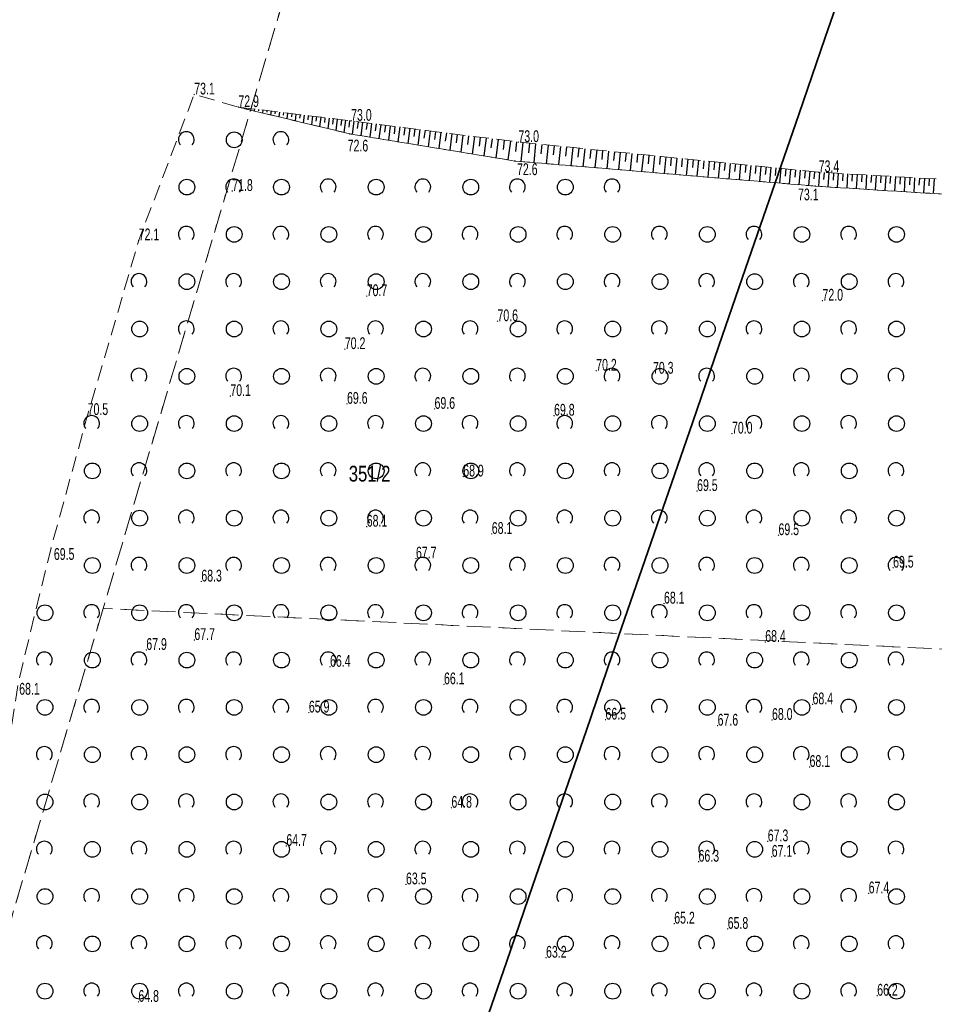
# Model space of a CAD drawing. Header units: metres. Extents: x 6524698 to 6533081, y 5883213 to 5896811.
# Tile 15 of 167: x 6528951 to 6529009, y 5886717 to 5886779. Entities that reach past the tile are written whole.
import ezdxf
from ezdxf.enums import TextEntityAlignment as Align

# ---------------------------------------------------------------- set-up
doc = ezdxf.new("R2010")
doc.units = ezdxf.units.M
doc.header["$MEASUREMENT"] = 0
for name, pattern in [('mapa zasadnicza$0$1.0_0.5', [1.5, 1, -0.5]), ('mapa zasadnicza$0$egkk-500', [2, 1.5, -0.5]), ('mapa zasadnicza$0$egug-500', [1, 0.5, -0.5])]:
    doc.linetypes.add(name, pattern=pattern)
doc.layers.get('0').update_dxf_attribs({"lineweight": 0})
for name, color, linetype in [('mapa zasadnicza$0$000 Inne (niezydentyfikowane)', 7, 'Continuous'), ('mapa zasadnicza$0$211-numer działki ewidencyjnej', 7, 'Continuous'), ('mapa zasadnicza$0$217-kontur klasyfikacyjny', 7, 'Continuous'), ('mapa zasadnicza$0$218-kontur użytku gruntowego', 7, 'Continuous'), ('mapa zasadnicza$0$pikieta naturalna', 7, 'Continuous'), ('mapa zasadnicza$0$pikieta naturalna-Atr2', 7, 'Continuous'), ('mapa zasadnicza$0$skarpa nieumocniona', 7, 'Continuous'), ('mapa zasadnicza$0$zadrzewienie  zakrzewienie', 7, 'Continuous')]:
    doc.layers.add(name, color=color, linetype=linetype)
doc.styles.add('mapa zasadnicza$0$STANDARD', font='Working1250', dxfattribs={"width": 0.75})

# ---------------------------------------------------------------- blocks, each defined once
blk = doc.blocks.new('mapa zasadnicza$0$PW01')
at = {"linetype": 'Continuous', "lineweight": 13}
h = blk.add_hatch(color=0, dxfattribs=at)
edge = h.paths.add_edge_path()
edge.add_arc((0, 0), 0.045, 0, 360)
blk = doc.blocks.new('mapa zasadnicza$0$OTZK1')
at = {"color": 0, "linetype": 'Continuous'}
blk.add_circle((0, 0), 0.5, dxfattribs=at)
blk = doc.blocks.new('mapa zasadnicza$0$OTZK2')
at = {"color": 0, "linetype": 'Continuous'}
blk.add_arc((0, 0), 0.5, 318.85, 221.162, dxfattribs=at)

msp = doc.modelspace()

# ---------------------------------------------------------------- linework, layer by layer
at = {"layer": 'mapa zasadnicza$0$000 Inne (niezydentyfikowane)', "color": 7, "linetype": 'Continuous', "lineweight": 35, "flags": 128}
msp.add_lwpolyline([(6528960.48, 5886655.526), (6528973.706, 5886694.67), (6528975.442, 5886699.704), (6528977.127, 5886704.592), (6528978.813, 5886709.48), (6528980.498, 5886714.368), (6528982.183, 5886719.255), (6528983.868, 5886724.143), (6528985.554, 5886729.031), (6528987.239, 5886733.918), (6528988.924, 5886738.806), (6528990.609, 5886743.694), (6528992.295, 5886748.581), (6528993.98, 5886753.469), (6528995.665, 5886758.357), (6528997.35, 5886763.245), (6528999.036, 5886768.132), (6529000.721, 5886773.02), (6529002.406, 5886777.908), (6529004.091, 5886782.795)], dxfattribs=at)
at = {"layer": 'mapa zasadnicza$0$000 Inne (niezydentyfikowane)', "color": 7, "linetype": 'Continuous', "lineweight": 25, "flags": 128}
for points in [[(6528965.69, 5886773.43), (6528965.68, 5886773.37)], [(6528965.95, 5886773.4), (6528965.94, 5886773.35)], [(6528966.21, 5886773.37), (6528966.2, 5886773.25)], [(6528966.47, 5886773.33), (6528966.46, 5886773.26)], [(6528966.74, 5886773.3), (6528966.71, 5886773.12)], [(6528967, 5886773.27), (6528966.99, 5886773.17)], [(6528967.26, 5886773.24), (6528967.23, 5886773)], [(6528967.52, 5886773.21), (6528967.51, 5886773.07)], [(6528967.79, 5886773.17), (6528967.75, 5886772.87)], [(6528968.05, 5886773.14), (6528968.03, 5886772.98)], [(6528968.31, 5886773.11), (6528968.27, 5886772.75)], [(6528968.57, 5886773.08), (6528968.55, 5886772.88)], [(6528968.84, 5886773.05), (6528968.79, 5886772.62)], [(6528969.1, 5886773.01), (6528969.07, 5886772.79)], [(6528969.36, 5886772.98), (6528969.3, 5886772.5)], [(6528969.62, 5886772.95), (6528969.59, 5886772.69)], [(6528969.89, 5886772.92), (6528969.82, 5886772.37)], [(6528970.15, 5886772.89), (6528970.11, 5886772.6)], [(6528970.41, 5886772.85), (6528970.34, 5886772.25)], [(6528970.67, 5886772.82), (6528970.64, 5886772.51)], [(6528970.94, 5886772.79), (6528970.86, 5886772.13)], [(6528971.2, 5886772.76), (6528971.16, 5886772.41)], [(6528971.46, 5886772.73), (6528971.37, 5886772)], [(6528971.72, 5886772.69), (6528971.68, 5886772.32)], [(6528971.98, 5886772.66), (6528971.88, 5886771.88)], [(6528972.24, 5886772.63), (6528972.19, 5886772.22)], [(6528972.51, 5886772.6), (6528972.4, 5886771.77)], [(6528972.78, 5886772.56), (6528972.73, 5886772.14)], [(6528973.06, 5886772.53), (6528972.95, 5886771.67)], [(6528973.35, 5886772.49), (6528973.29, 5886772.06)], [(6528973.63, 5886772.46), (6528973.52, 5886771.58)], [(6528973.92, 5886772.42), (6528973.87, 5886771.98)], [(6528974.22, 5886772.38), (6528974.1, 5886771.49)], [(6528974.52, 5886772.34), (6528974.46, 5886771.89)], [(6528974.82, 5886772.3), (6528974.7, 5886771.39)], [(6528975.12, 5886772.27), (6528975.06, 5886771.8)], [(6528975.43, 5886772.23), (6528975.31, 5886771.29)], [(6528975.74, 5886772.19), (6528975.68, 5886771.71)], [(6528976.06, 5886772.15), (6528975.93, 5886771.18)], [(6528976.38, 5886772.11), (6528976.31, 5886771.62)], [(6528976.7, 5886772.07), (6528976.57, 5886771.08)], [(6528977.03, 5886772.02), (6528976.96, 5886771.52)], [(6528977.36, 5886771.98), (6528977.23, 5886770.97)], [(6528977.69, 5886771.94), (6528977.63, 5886771.43)], [(6528978.03, 5886771.9), (6528977.9, 5886770.86)], [(6528978.38, 5886771.85), (6528978.31, 5886771.33)], [(6528978.72, 5886771.81), (6528978.59, 5886770.75)], [(6528979.07, 5886771.76), (6528979.01, 5886771.23)], [(6528979.43, 5886771.72), (6528979.29, 5886770.63)], [(6528979.79, 5886771.67), (6528979.72, 5886771.12)], [(6528980.16, 5886771.63), (6528980.01, 5886770.51)], [(6528980.52, 5886771.58), (6528980.45, 5886771.02)], [(6528980.9, 5886771.53), (6528980.75, 5886770.39)], [(6528981.28, 5886771.48), (6528981.2, 5886770.91)], [(6528981.66, 5886771.43), (6528981.51, 5886770.27)], [(6528982.04, 5886771.39), (6528981.97, 5886770.8)], [(6528982.44, 5886771.34), (6528982.28, 5886770.14)], [(6528982.83, 5886771.28), (6528982.76, 5886770.68)], [(6528983.23, 5886771.24), (6528983.11, 5886770.04)], [(6528983.64, 5886771.2), (6528983.58, 5886770.6)], [(6528984.04, 5886771.16), (6528983.92, 5886769.97)], [(6528984.43, 5886771.12), (6528984.37, 5886770.53)], [(6528984.83, 5886771.08), (6528984.71, 5886769.9)], [(6528985.22, 5886771.04), (6528985.16, 5886770.46)], [(6528985.61, 5886771), (6528985.5, 5886769.84)], [(6528986, 5886770.96), (6528985.94, 5886770.38)], [(6528986.39, 5886770.92), (6528986.27, 5886769.77)], [(6528986.77, 5886770.89), (6528986.72, 5886770.31)], [(6528987.16, 5886770.85), (6528987.04, 5886769.71)], [(6528987.54, 5886770.81), (6528987.48, 5886770.24)], [(6528987.91, 5886770.77), (6528987.8, 5886769.65)], [(6528988.29, 5886770.73), (6528988.23, 5886770.17)], [(6528988.66, 5886770.7), (6528988.55, 5886769.58)], [(6528989.04, 5886770.66), (6528988.98, 5886770.11)], [(6528989.41, 5886770.62), (6528989.3, 5886769.52)], [(6528989.77, 5886770.59), (6528989.72, 5886770.04)], [(6528990.14, 5886770.55), (6528990.03, 5886769.46)], [(6528990.5, 5886770.51), (6528990.45, 5886769.97)], [(6528990.87, 5886770.48), (6528990.76, 5886769.4)], [(6528991.22, 5886770.44), (6528991.17, 5886769.9)], [(6528991.58, 5886770.4), (6528991.48, 5886769.34)], [(6528991.94, 5886770.37), (6528991.89, 5886769.84)], [(6528992.29, 5886770.33), (6528992.19, 5886769.28)], [(6528992.64, 5886770.3), (6528992.59, 5886769.77)], [(6528992.99, 5886770.26), (6528992.89, 5886769.22)], [(6528993.34, 5886770.23), (6528993.29, 5886769.71)], [(6528993.69, 5886770.19), (6528993.58, 5886769.16)], [(6528994.03, 5886770.16), (6528993.98, 5886769.65)], [(6528994.37, 5886770.12), (6528994.27, 5886769.11)], [(6528994.71, 5886770.09), (6528994.66, 5886769.58)], [(6528995.05, 5886770.06), (6528994.95, 5886769.05)], [(6528995.39, 5886770.02), (6528995.34, 5886769.52)], [(6528995.72, 5886769.99), (6528995.62, 5886768.99)], [(6528996.05, 5886769.96), (6528996, 5886769.46)], [(6528996.38, 5886769.92), (6528996.29, 5886768.94)], [(6528996.71, 5886769.89), (6528996.66, 5886769.4)], [(6528997.04, 5886769.86), (6528996.94, 5886768.88)], [(6528997.37, 5886769.82), (6528997.32, 5886769.34)], [(6528997.69, 5886769.79), (6528997.59, 5886768.83)], [(6528998.01, 5886769.76), (6528997.96, 5886769.28)], [(6528998.33, 5886769.73), (6528998.23, 5886768.78)], [(6528998.65, 5886769.7), (6528998.6, 5886769.22)], [(6528998.96, 5886769.66), (6528998.87, 5886768.72)], [(6528999.28, 5886769.63), (6528999.23, 5886769.16)], [(6528999.59, 5886769.6), (6528999.5, 5886768.67)], [(6528999.9, 5886769.57), (6528999.86, 5886769.11)], [(6529000.21, 5886769.54), (6529000.12, 5886768.62)], [(6529000.52, 5886769.51), (6529000.47, 5886769.05)], [(6529000.82, 5886769.48), (6529000.73, 5886768.57)], [(6529001.13, 5886769.45), (6529001.08, 5886768.99)], [(6529001.43, 5886769.42), (6529001.34, 5886768.52)], [(6529001.73, 5886769.39), (6529001.69, 5886768.94)], [(6529002.03, 5886769.36), (6529001.98, 5886768.47)], [(6529002.33, 5886769.34), (6529002.3, 5886768.89)], [(6529002.63, 5886769.32), (6529002.57, 5886768.43)], [(6529002.92, 5886769.31), (6529002.9, 5886768.86)], [(6529003.22, 5886769.29), (6529003.17, 5886768.39)], [(6529003.52, 5886769.27), (6529003.5, 5886768.82)], [(6529003.82, 5886769.25), (6529003.77, 5886768.35)], [(6529004.12, 5886769.24), (6529004.09, 5886768.79)], [(6529004.42, 5886769.22), (6529004.37, 5886768.32)], [(6529004.72, 5886769.2), (6529004.7, 5886768.75)], [(6529005.02, 5886769.19), (6529004.97, 5886768.28)], [(6529005.33, 5886769.17), (6529005.3, 5886768.71)], [(6529005.63, 5886769.15), (6529005.58, 5886768.24)], [(6529005.93, 5886769.13), (6529005.91, 5886768.68)], [(6529006.24, 5886769.12), (6529006.18, 5886768.2)], [(6529006.54, 5886769.1), (6529006.51, 5886768.64)], [(6529006.85, 5886769.08), (6529006.79, 5886768.16)], [(6529007.15, 5886769.06), (6529007.13, 5886768.6)], [(6529007.46, 5886769.04), (6529007.41, 5886768.12)], [(6529007.77, 5886769.03), (6529007.74, 5886768.57)], [(6529008.07, 5886769.01), (6529008.02, 5886768.08)], [(6529008.38, 5886768.99), (6529008.35, 5886768.53)], [(6529008.69, 5886768.97), (6529008.64, 5886768.05)], [(6529009, 5886768.96), (6529008.97, 5886768.49)], [(6529009.31, 5886768.94), (6529009.25, 5886768.01)]]:
    msp.add_lwpolyline(points, dxfattribs=at)
at = {"layer": 'mapa zasadnicza$0$217-kontur klasyfikacyjny', "color": 92, "linetype": 'mapa zasadnicza$0$egkk-500', "lineweight": 18, "flags": 128}
for points in [[(6528972.04, 5886793.83), (6528956.61, 5886741.69)], [(6528956.61, 5886741.69), (6528937.74, 5886677.93)], [(6529049.1, 5886737.21), (6528956.61, 5886741.69)]]:
    msp.add_lwpolyline(points, dxfattribs=at)
at = {"layer": 'mapa zasadnicza$0$218-kontur użytku gruntowego', "color": 3, "linetype": 'mapa zasadnicza$0$egug-500', "lineweight": 18, "flags": 128}
for points in [[(6528972.04, 5886793.83), (6528956.61, 5886741.69)], [(6528956.61, 5886741.69), (6528937.74, 5886677.93)], [(6529049.1, 5886737.21), (6528956.61, 5886741.69)]]:
    msp.add_lwpolyline(points, dxfattribs=at)
at = {"layer": 'mapa zasadnicza$0$skarpa nieumocniona', "color": 7, "linetype": 'mapa zasadnicza$0$1.0_0.5', "lineweight": 18, "flags": 128}
msp.add_lwpolyline([(6528965.19, 5886773.49), (6528972.34, 5886772.62), (6528982.95, 5886771.27), (6529001.99, 5886769.36), (6529017.25, 5886768.48), (6529027.75, 5886767.9), (6529039.69, 5886767.11), (6529050.24, 5886766.78), (6529055.19, 5886766.72), (6529050.63, 5886766.08), (6529040.28, 5886766.18), (6529027.94, 5886766.79), (6529017.43, 5886767.49), (6529001.77, 5886768.48), (6528982.72, 5886770.07), (6528972.25, 5886771.79)], close=True, dxfattribs=at)
msp.add_lwpolyline([(6528965.19, 5886773.49), (6528972.34, 5886772.62), (6528982.95, 5886771.27), (6529001.99, 5886769.36), (6529017.25, 5886768.48), (6529027.75, 5886767.9), (6529039.69, 5886767.11), (6529050.24, 5886766.78), (6529055.19, 5886766.72), (6529050.63, 5886766.08), (6529040.28, 5886766.18), (6529027.94, 5886766.79), (6529017.43, 5886767.49), (6529001.77, 5886768.48), (6528982.72, 5886770.07), (6528972.25, 5886771.79)], close=True, dxfattribs=at)
at = {"layer": 'mapa zasadnicza$0$zadrzewienie  zakrzewienie', "color": 7, "linetype": 'mapa zasadnicza$0$1.0_0.5', "lineweight": 18, "flags": 128}
msp.add_lwpolyline([(6528953.71, 5886788.26), (6528947.86, 5886785.18), (6528941.55, 5886783.36), (6528934.01, 5886782.28), (6528929.82, 5886780.75), (6528927.68, 5886774.29), (6528924.8, 5886767.95), (6528925.08, 5886765.22), (6528924.63, 5886755.81), (6528923.13, 5886747.7), (6528921.93, 5886740.39), (6528921.14, 5886736.48), (6528922.02, 5886727.47), (6528924.71, 5886720.07), (6528928.96, 5886715.96), (6528934.42, 5886713.83), (6528938.71, 5886712.64), (6528946.6, 5886711.87), (6528947.93, 5886713.77), (6528949.4, 5886725.29), (6528951.27, 5886737.17), (6528953.31, 5886745.53), (6528955.63, 5886753.96), (6528955.77, 5886754.42), (6528958.87, 5886765.04), (6528962.39, 5886774.29), (6528965.19, 5886773.49), (6528972.25, 5886771.79), (6528982.72, 5886770.07), (6529001.77, 5886768.48), (6529017.43, 5886767.49), (6529027.94, 5886766.79), (6529040.28, 5886766.18), (6529050.63, 5886766.08), (6529055.19, 5886766.72), (6529056.34, 5886766.9), (6529040.14, 5886712.57), (6529035.54, 5886695.36), (6529032.28, 5886684.97), (6529029.14, 5886683.6), (6529025.72, 5886673.74), (6529024.04, 5886668.47), (6529019.54, 5886667.33), (6529014.91, 5886668.5), (6529012.5, 5886670.65), (6529007.16, 5886672.21), (6528990.96, 5886675.07), (6528982.4, 5886677.32), (6528975.32, 5886679.12), (6528962.54, 5886681.79), (6528939.84, 5886686.97), (6528935.1, 5886688.16), (6528920.04, 5886688.95), (6528902.17, 5886687.44), (6528902.69, 5886700.38), (6528900.6, 5886715.72), (6528897.72, 5886727.15), (6528896.84, 5886735.83), (6528897.2, 5886740.76), (6528902.96, 5886753.08), (6528905.14, 5886764.14), (6528907.1, 5886773.46), (6528907.3, 5886778.48), (6528907.28, 5886783.39), (6528906.89, 5886788.36), (6528907.82, 5886792.94), (6528909.16, 5886797.88), (6528917.1, 5886800.94), (6528919.52, 5886801.7), (6528927.04, 5886802.8), (6528932.97, 5886804.99), (6528937.35, 5886808.47), (6528940.48, 5886816.6), (6528943.75, 5886822.38), (6528943.36, 5886828.16), (6528943.3, 5886838.04), (6528945.8, 5886837.25), (6528949.25, 5886834.15), (6528954.84, 5886825.96), (6528955.94, 5886820.2), (6528955.26, 5886812.17), (6528952.76, 5886806.09), (6528951.85, 5886799.75), (6528952.19, 5886795.76), (6528953.13, 5886791.04)], close=True, dxfattribs=at)

# ---------------------------------------------------------------- block references
at = {"layer": 'mapa zasadnicza$0$pikieta naturalna', "color": 7, "linetype": 'Continuous', "lineweight": 13}
for p in [(6528962.39, 5886774.29), (6528965.19, 5886773.49), (6528972.34, 5886772.62), (6528972.25, 5886771.79), (6528982.95, 5886771.27), (6528982.72, 5886770.07), (6529001.99, 5886769.36), (6528964.8, 5886768.17), (6529001.77, 5886768.48), (6528958.87, 5886765.04), (6528973.33, 5886761.5), (6529002.23, 5886761.21), (6528981.62, 5886759.91), (6528971.94, 5886758.14), (6528987.88, 5886756.77), (6528991.48, 5886756.58), (6528964.68, 5886755.16), (6528972.08, 5886754.67), (6528977.63, 5886754.35), (6528955.63, 5886753.96), (6528985.21, 5886753.92), (6528996.49, 5886752.78), (6528979.45, 5886750.06), (6528994.28, 5886749.14), (6528973.33, 5886746.88), (6528981.26, 5886746.42), (6528999.44, 5886746.34), (6528953.31, 5886745.53), (6528976.45, 5886744.86), (6529006.71, 5886744.28), (6528962.84, 5886743.4), (6528992.18, 5886742), (6528962.4, 5886739.69), (6528998.6, 5886739.57), (6528959.35, 5886739.06), (6528971, 5886737.99), (6528978.23, 5886736.88), (6529001.6, 5886735.61), (6528969.66, 5886735.09), (6528988.47, 5886734.64), (6528999.03, 5886734.62), (6528995.58, 5886734.26), (6529001.41, 5886731.64), (6528978.7, 5886729.05), (6528998.76, 5886726.92), (6528968.23, 5886726.63), (6528994.37, 5886725.63), (6528999.01, 5886725.94), (6528975.82, 5886724.19), (6529005.16, 5886723.62), (6528992.83, 5886721.7), (6528996.22, 5886721.37), (6528984.7, 5886719.54), (6529005.7, 5886717.13), (6528958.85, 5886716.74)]:
    msp.add_blockref('mapa zasadnicza$0$PW01', p, dxfattribs=at)
at = {"layer": 'mapa zasadnicza$0$zadrzewienie  zakrzewienie', "color": 7, "linetype": 'Continuous', "lineweight": 18}
for name, p in [('mapa zasadnicza$0$OTZK2', (6528961.884, 5886771.427)), ('mapa zasadnicza$0$OTZK1', (6528964.926, 5886771.416)), ('mapa zasadnicza$0$OTZK2', (6528967.884, 5886771.427)), ('mapa zasadnicza$0$OTZK1', (6528961.926, 5886768.416)), ('mapa zasadnicza$0$OTZK2', (6528964.884, 5886768.427)), ('mapa zasadnicza$0$OTZK1', (6528967.926, 5886768.416)), ('mapa zasadnicza$0$OTZK2', (6528970.884, 5886768.427)), ('mapa zasadnicza$0$OTZK1', (6528973.926, 5886768.416)), ('mapa zasadnicza$0$OTZK2', (6528976.884, 5886768.427)), ('mapa zasadnicza$0$OTZK1', (6528979.926, 5886768.416)), ('mapa zasadnicza$0$OTZK2', (6528982.884, 5886768.427)), ('mapa zasadnicza$0$OTZK1', (6528985.926, 5886768.416)), ('mapa zasadnicza$0$OTZK2', (6528988.884, 5886768.427)), ('mapa zasadnicza$0$OTZK2', (6528961.884, 5886765.427)), ('mapa zasadnicza$0$OTZK1', (6528964.926, 5886765.416)), ('mapa zasadnicza$0$OTZK2', (6528967.884, 5886765.427)), ('mapa zasadnicza$0$OTZK1', (6528970.926, 5886765.416)), ('mapa zasadnicza$0$OTZK2', (6528973.884, 5886765.427)), ('mapa zasadnicza$0$OTZK1', (6528976.926, 5886765.416)), ('mapa zasadnicza$0$OTZK2', (6528979.884, 5886765.427)), ('mapa zasadnicza$0$OTZK1', (6528982.926, 5886765.416)), ('mapa zasadnicza$0$OTZK2', (6528985.884, 5886765.427)), ('mapa zasadnicza$0$OTZK1', (6528988.926, 5886765.416)), ('mapa zasadnicza$0$OTZK2', (6528991.884, 5886765.427)), ('mapa zasadnicza$0$OTZK1', (6528994.926, 5886765.416)), ('mapa zasadnicza$0$OTZK2', (6528997.884, 5886765.427)), ('mapa zasadnicza$0$OTZK1', (6529000.926, 5886765.416)), ('mapa zasadnicza$0$OTZK2', (6529003.884, 5886765.427)), ('mapa zasadnicza$0$OTZK1', (6529006.926, 5886765.416)), ('mapa zasadnicza$0$OTZK2', (6528958.884, 5886762.427)), ('mapa zasadnicza$0$OTZK1', (6528961.926, 5886762.416)), ('mapa zasadnicza$0$OTZK2', (6528964.884, 5886762.427)), ('mapa zasadnicza$0$OTZK1', (6528967.926, 5886762.416)), ('mapa zasadnicza$0$OTZK2', (6528970.884, 5886762.427)), ('mapa zasadnicza$0$OTZK1', (6528973.926, 5886762.416)), ('mapa zasadnicza$0$OTZK2', (6528976.884, 5886762.427)), ('mapa zasadnicza$0$OTZK1', (6528979.926, 5886762.416)), ('mapa zasadnicza$0$OTZK2', (6528982.884, 5886762.427)), ('mapa zasadnicza$0$OTZK1', (6528985.926, 5886762.416)), ('mapa zasadnicza$0$OTZK2', (6528988.884, 5886762.427)), ('mapa zasadnicza$0$OTZK1', (6528991.926, 5886762.416)), ('mapa zasadnicza$0$OTZK2', (6528994.884, 5886762.427)), ('mapa zasadnicza$0$OTZK1', (6528997.926, 5886762.416)), ('mapa zasadnicza$0$OTZK2', (6529000.884, 5886762.427)), ('mapa zasadnicza$0$OTZK1', (6529003.926, 5886762.416)), ('mapa zasadnicza$0$OTZK2', (6529006.884, 5886762.427)), ('mapa zasadnicza$0$OTZK2', (6528961.884, 5886759.427)), ('mapa zasadnicza$0$OTZK2', (6528967.884, 5886759.427)), ('mapa zasadnicza$0$OTZK2', (6528973.884, 5886759.427)), ('mapa zasadnicza$0$OTZK2', (6528979.884, 5886759.427)), ('mapa zasadnicza$0$OTZK2', (6528985.884, 5886759.427)), ('mapa zasadnicza$0$OTZK2', (6528991.884, 5886759.427)), ('mapa zasadnicza$0$OTZK2', (6528997.884, 5886759.427)), ('mapa zasadnicza$0$OTZK2', (6529003.884, 5886759.427)), ('mapa zasadnicza$0$OTZK1', (6528958.926, 5886759.416)), ('mapa zasadnicza$0$OTZK1', (6528964.926, 5886759.416)), ('mapa zasadnicza$0$OTZK1', (6528970.926, 5886759.416)), ('mapa zasadnicza$0$OTZK1', (6528976.926, 5886759.416)), ('mapa zasadnicza$0$OTZK1', (6528982.926, 5886759.416)), ('mapa zasadnicza$0$OTZK1', (6528988.926, 5886759.416)), ('mapa zasadnicza$0$OTZK1', (6528994.926, 5886759.416)), ('mapa zasadnicza$0$OTZK1', (6529000.926, 5886759.416)), ('mapa zasadnicza$0$OTZK1', (6529006.926, 5886759.416)), ('mapa zasadnicza$0$OTZK2', (6528958.884, 5886756.427)), ('mapa zasadnicza$0$OTZK1', (6528961.926, 5886756.416)), ('mapa zasadnicza$0$OTZK2', (6528964.884, 5886756.427)), ('mapa zasadnicza$0$OTZK1', (6528967.926, 5886756.416)), ('mapa zasadnicza$0$OTZK2', (6528970.884, 5886756.427)), ('mapa zasadnicza$0$OTZK1', (6528973.926, 5886756.416)), ('mapa zasadnicza$0$OTZK2', (6528976.884, 5886756.427)), ('mapa zasadnicza$0$OTZK1', (6528979.926, 5886756.416)), ('mapa zasadnicza$0$OTZK2', (6528982.884, 5886756.427)), ('mapa zasadnicza$0$OTZK1', (6528985.926, 5886756.416)), ('mapa zasadnicza$0$OTZK2', (6528988.884, 5886756.427)), ('mapa zasadnicza$0$OTZK1', (6528991.926, 5886756.416)), ('mapa zasadnicza$0$OTZK2', (6528994.884, 5886756.427)), ('mapa zasadnicza$0$OTZK1', (6528997.926, 5886756.416)), ('mapa zasadnicza$0$OTZK2', (6529000.884, 5886756.427)), ('mapa zasadnicza$0$OTZK1', (6529003.926, 5886756.416)), ('mapa zasadnicza$0$OTZK2', (6529006.884, 5886756.427)), ('mapa zasadnicza$0$OTZK2', (6528955.884, 5886753.427)), ('mapa zasadnicza$0$OTZK1', (6528958.926, 5886753.416)), ('mapa zasadnicza$0$OTZK2', (6528961.884, 5886753.427)), ('mapa zasadnicza$0$OTZK1', (6528964.926, 5886753.416)), ('mapa zasadnicza$0$OTZK2', (6528967.884, 5886753.427)), ('mapa zasadnicza$0$OTZK1', (6528970.926, 5886753.416)), ('mapa zasadnicza$0$OTZK2', (6528973.884, 5886753.427)), ('mapa zasadnicza$0$OTZK1', (6528976.926, 5886753.416)), ('mapa zasadnicza$0$OTZK2', (6528979.884, 5886753.427)), ('mapa zasadnicza$0$OTZK1', (6528982.926, 5886753.416)), ('mapa zasadnicza$0$OTZK2', (6528985.884, 5886753.427)), ('mapa zasadnicza$0$OTZK1', (6528988.926, 5886753.416)), ('mapa zasadnicza$0$OTZK2', (6528991.884, 5886753.427)), ('mapa zasadnicza$0$OTZK1', (6528994.926, 5886753.416)), ('mapa zasadnicza$0$OTZK2', (6528997.884, 5886753.427)), ('mapa zasadnicza$0$OTZK1', (6529000.926, 5886753.416)), ('mapa zasadnicza$0$OTZK2', (6529003.884, 5886753.427)), ('mapa zasadnicza$0$OTZK1', (6529006.926, 5886753.416)), ('mapa zasadnicza$0$OTZK1', (6528955.926, 5886750.416)), ('mapa zasadnicza$0$OTZK2', (6528958.884, 5886750.427)), ('mapa zasadnicza$0$OTZK1', (6528961.926, 5886750.416)), ('mapa zasadnicza$0$OTZK2', (6528964.884, 5886750.427)), ('mapa zasadnicza$0$OTZK1', (6528967.926, 5886750.416)), ('mapa zasadnicza$0$OTZK2', (6528970.884, 5886750.427)), ('mapa zasadnicza$0$OTZK1', (6528973.926, 5886750.416)), ('mapa zasadnicza$0$OTZK2', (6528976.884, 5886750.427)), ('mapa zasadnicza$0$OTZK1', (6528979.926, 5886750.416)), ('mapa zasadnicza$0$OTZK2', (6528982.884, 5886750.427)), ('mapa zasadnicza$0$OTZK1', (6528985.926, 5886750.416)), ('mapa zasadnicza$0$OTZK2', (6528988.884, 5886750.427)), ('mapa zasadnicza$0$OTZK1', (6528991.926, 5886750.416)), ('mapa zasadnicza$0$OTZK2', (6528994.884, 5886750.427)), ('mapa zasadnicza$0$OTZK1', (6528997.926, 5886750.416)), ('mapa zasadnicza$0$OTZK2', (6529000.884, 5886750.427)), ('mapa zasadnicza$0$OTZK1', (6529003.926, 5886750.416)), ('mapa zasadnicza$0$OTZK2', (6529006.884, 5886750.427)), ('mapa zasadnicza$0$OTZK2', (6528955.884, 5886747.427)), ('mapa zasadnicza$0$OTZK1', (6528958.926, 5886747.416)), ('mapa zasadnicza$0$OTZK2', (6528961.884, 5886747.427)), ('mapa zasadnicza$0$OTZK1', (6528964.926, 5886747.416)), ('mapa zasadnicza$0$OTZK2', (6528967.884, 5886747.427)), ('mapa zasadnicza$0$OTZK1', (6528970.926, 5886747.416)), ('mapa zasadnicza$0$OTZK2', (6528973.884, 5886747.427)), ('mapa zasadnicza$0$OTZK1', (6528976.926, 5886747.416)), ('mapa zasadnicza$0$OTZK2', (6528979.884, 5886747.427)), ('mapa zasadnicza$0$OTZK1', (6528982.926, 5886747.416)), ('mapa zasadnicza$0$OTZK2', (6528985.884, 5886747.427)), ('mapa zasadnicza$0$OTZK1', (6528988.926, 5886747.416)), ('mapa zasadnicza$0$OTZK2', (6528991.884, 5886747.427)), ('mapa zasadnicza$0$OTZK1', (6528994.926, 5886747.416)), ('mapa zasadnicza$0$OTZK2', (6528997.884, 5886747.427)), ('mapa zasadnicza$0$OTZK1', (6529000.926, 5886747.416)), ('mapa zasadnicza$0$OTZK2', (6529003.884, 5886747.427)), ('mapa zasadnicza$0$OTZK1', (6529006.926, 5886747.416)), ('mapa zasadnicza$0$OTZK2', (6528958.884, 5886744.427)), ('mapa zasadnicza$0$OTZK2', (6528964.884, 5886744.427)), ('mapa zasadnicza$0$OTZK2', (6528970.884, 5886744.427)), ('mapa zasadnicza$0$OTZK2', (6528976.884, 5886744.427)), ('mapa zasadnicza$0$OTZK2', (6528982.884, 5886744.427)), ('mapa zasadnicza$0$OTZK2', (6528988.884, 5886744.427)), ('mapa zasadnicza$0$OTZK2', (6528994.884, 5886744.427)), ('mapa zasadnicza$0$OTZK2', (6529000.884, 5886744.427)), ('mapa zasadnicza$0$OTZK2', (6529006.884, 5886744.427)), ('mapa zasadnicza$0$OTZK1', (6528955.926, 5886744.416)), ('mapa zasadnicza$0$OTZK1', (6528961.926, 5886744.416)), ('mapa zasadnicza$0$OTZK1', (6528967.926, 5886744.416)), ('mapa zasadnicza$0$OTZK1', (6528973.926, 5886744.416)), ('mapa zasadnicza$0$OTZK1', (6528979.926, 5886744.416)), ('mapa zasadnicza$0$OTZK1', (6528985.926, 5886744.416)), ('mapa zasadnicza$0$OTZK1', (6528991.926, 5886744.416)), ('mapa zasadnicza$0$OTZK1', (6528997.926, 5886744.416)), ('mapa zasadnicza$0$OTZK1', (6529003.926, 5886744.416)), ('mapa zasadnicza$0$OTZK1', (6528952.926, 5886741.416)), ('mapa zasadnicza$0$OTZK2', (6528955.884, 5886741.427)), ('mapa zasadnicza$0$OTZK1', (6528958.926, 5886741.416)), ('mapa zasadnicza$0$OTZK2', (6528961.884, 5886741.427)), ('mapa zasadnicza$0$OTZK1', (6528964.926, 5886741.416)), ('mapa zasadnicza$0$OTZK2', (6528967.884, 5886741.427)), ('mapa zasadnicza$0$OTZK1', (6528970.926, 5886741.416)), ('mapa zasadnicza$0$OTZK2', (6528973.884, 5886741.427)), ('mapa zasadnicza$0$OTZK1', (6528976.926, 5886741.416)), ('mapa zasadnicza$0$OTZK2', (6528979.884, 5886741.427)), ('mapa zasadnicza$0$OTZK1', (6528982.926, 5886741.416)), ('mapa zasadnicza$0$OTZK2', (6528985.884, 5886741.427)), ('mapa zasadnicza$0$OTZK1', (6528988.926, 5886741.416)), ('mapa zasadnicza$0$OTZK2', (6528991.884, 5886741.427)), ('mapa zasadnicza$0$OTZK1', (6528994.926, 5886741.416)), ('mapa zasadnicza$0$OTZK2', (6528997.884, 5886741.427)), ('mapa zasadnicza$0$OTZK1', (6529000.926, 5886741.416)), ('mapa zasadnicza$0$OTZK2', (6529003.884, 5886741.427)), ('mapa zasadnicza$0$OTZK1', (6529006.926, 5886741.416)), ('mapa zasadnicza$0$OTZK2', (6528952.884, 5886738.427)), ('mapa zasadnicza$0$OTZK1', (6528955.926, 5886738.416)), ('mapa zasadnicza$0$OTZK2', (6528958.884, 5886738.427)), ('mapa zasadnicza$0$OTZK1', (6528961.926, 5886738.416)), ('mapa zasadnicza$0$OTZK2', (6528964.884, 5886738.427)), ('mapa zasadnicza$0$OTZK1', (6528967.926, 5886738.416)), ('mapa zasadnicza$0$OTZK2', (6528970.884, 5886738.427)), ('mapa zasadnicza$0$OTZK1', (6528973.926, 5886738.416)), ('mapa zasadnicza$0$OTZK2', (6528976.884, 5886738.427)), ('mapa zasadnicza$0$OTZK1', (6528979.926, 5886738.416)), ('mapa zasadnicza$0$OTZK2', (6528982.884, 5886738.427)), ('mapa zasadnicza$0$OTZK1', (6528985.926, 5886738.416)), ('mapa zasadnicza$0$OTZK2', (6528988.884, 5886738.427)), ('mapa zasadnicza$0$OTZK1', (6528991.926, 5886738.416)), ('mapa zasadnicza$0$OTZK2', (6528994.884, 5886738.427)), ('mapa zasadnicza$0$OTZK1', (6528997.926, 5886738.416)), ('mapa zasadnicza$0$OTZK2', (6529000.884, 5886738.427)), ('mapa zasadnicza$0$OTZK1', (6529003.926, 5886738.416)), ('mapa zasadnicza$0$OTZK2', (6529006.884, 5886738.427)), ('mapa zasadnicza$0$OTZK1', (6528952.926, 5886735.416)), ('mapa zasadnicza$0$OTZK2', (6528955.884, 5886735.427)), ('mapa zasadnicza$0$OTZK1', (6528958.926, 5886735.416)), ('mapa zasadnicza$0$OTZK2', (6528961.884, 5886735.427)), ('mapa zasadnicza$0$OTZK1', (6528964.926, 5886735.416)), ('mapa zasadnicza$0$OTZK2', (6528967.884, 5886735.427)), ('mapa zasadnicza$0$OTZK1', (6528970.926, 5886735.416)), ('mapa zasadnicza$0$OTZK2', (6528973.884, 5886735.427)), ('mapa zasadnicza$0$OTZK1', (6528976.926, 5886735.416)), ('mapa zasadnicza$0$OTZK2', (6528979.884, 5886735.427)), ('mapa zasadnicza$0$OTZK1', (6528982.926, 5886735.416)), ('mapa zasadnicza$0$OTZK2', (6528985.884, 5886735.427)), ('mapa zasadnicza$0$OTZK1', (6528988.926, 5886735.416)), ('mapa zasadnicza$0$OTZK2', (6528991.884, 5886735.427)), ('mapa zasadnicza$0$OTZK1', (6528994.926, 5886735.416)), ('mapa zasadnicza$0$OTZK2', (6528997.884, 5886735.427)), ('mapa zasadnicza$0$OTZK1', (6529000.926, 5886735.416)), ('mapa zasadnicza$0$OTZK2', (6529003.884, 5886735.427)), ('mapa zasadnicza$0$OTZK1', (6529006.926, 5886735.416)), ('mapa zasadnicza$0$OTZK2', (6528952.884, 5886732.427)), ('mapa zasadnicza$0$OTZK1', (6528955.926, 5886732.416)), ('mapa zasadnicza$0$OTZK2', (6528958.884, 5886732.427)), ('mapa zasadnicza$0$OTZK1', (6528961.926, 5886732.416)), ('mapa zasadnicza$0$OTZK2', (6528964.884, 5886732.427)), ('mapa zasadnicza$0$OTZK1', (6528967.926, 5886732.416)), ('mapa zasadnicza$0$OTZK2', (6528970.884, 5886732.427)), ('mapa zasadnicza$0$OTZK1', (6528973.926, 5886732.416)), ('mapa zasadnicza$0$OTZK2', (6528976.884, 5886732.427)), ('mapa zasadnicza$0$OTZK1', (6528979.926, 5886732.416)), ('mapa zasadnicza$0$OTZK2', (6528982.884, 5886732.427)), ('mapa zasadnicza$0$OTZK1', (6528985.926, 5886732.416)), ('mapa zasadnicza$0$OTZK2', (6528988.884, 5886732.427)), ('mapa zasadnicza$0$OTZK1', (6528991.926, 5886732.416)), ('mapa zasadnicza$0$OTZK2', (6528994.884, 5886732.427)), ('mapa zasadnicza$0$OTZK1', (6528997.926, 5886732.416)), ('mapa zasadnicza$0$OTZK2', (6529000.884, 5886732.427)), ('mapa zasadnicza$0$OTZK1', (6529003.926, 5886732.416)), ('mapa zasadnicza$0$OTZK2', (6529006.884, 5886732.427)), ('mapa zasadnicza$0$OTZK2', (6528955.884, 5886729.427)), ('mapa zasadnicza$0$OTZK2', (6528961.884, 5886729.427)), ('mapa zasadnicza$0$OTZK2', (6528967.884, 5886729.427)), ('mapa zasadnicza$0$OTZK2', (6528973.884, 5886729.427)), ('mapa zasadnicza$0$OTZK2', (6528979.884, 5886729.427)), ('mapa zasadnicza$0$OTZK2', (6528985.884, 5886729.427)), ('mapa zasadnicza$0$OTZK2', (6528991.884, 5886729.427)), ('mapa zasadnicza$0$OTZK2', (6528997.884, 5886729.427)), ('mapa zasadnicza$0$OTZK2', (6529003.884, 5886729.427)), ('mapa zasadnicza$0$OTZK1', (6528952.926, 5886729.416)), ('mapa zasadnicza$0$OTZK1', (6528958.926, 5886729.416)), ('mapa zasadnicza$0$OTZK1', (6528964.926, 5886729.416)), ('mapa zasadnicza$0$OTZK1', (6528970.926, 5886729.416)), ('mapa zasadnicza$0$OTZK1', (6528976.926, 5886729.416)), ('mapa zasadnicza$0$OTZK1', (6528982.926, 5886729.416)), ('mapa zasadnicza$0$OTZK1', (6528988.926, 5886729.416)), ('mapa zasadnicza$0$OTZK1', (6528994.926, 5886729.416)), ('mapa zasadnicza$0$OTZK1', (6529000.926, 5886729.416)), ('mapa zasadnicza$0$OTZK1', (6529006.926, 5886729.416)), ('mapa zasadnicza$0$OTZK2', (6528952.884, 5886726.427)), ('mapa zasadnicza$0$OTZK1', (6528955.926, 5886726.416)), ('mapa zasadnicza$0$OTZK2', (6528958.884, 5886726.427)), ('mapa zasadnicza$0$OTZK1', (6528961.926, 5886726.416)), ('mapa zasadnicza$0$OTZK2', (6528964.884, 5886726.427)), ('mapa zasadnicza$0$OTZK1', (6528967.926, 5886726.416)), ('mapa zasadnicza$0$OTZK2', (6528970.884, 5886726.427)), ('mapa zasadnicza$0$OTZK1', (6528973.926, 5886726.416)), ('mapa zasadnicza$0$OTZK2', (6528976.884, 5886726.427)), ('mapa zasadnicza$0$OTZK1', (6528979.926, 5886726.416)), ('mapa zasadnicza$0$OTZK2', (6528982.884, 5886726.427)), ('mapa zasadnicza$0$OTZK1', (6528985.926, 5886726.416)), ('mapa zasadnicza$0$OTZK2', (6528988.884, 5886726.427)), ('mapa zasadnicza$0$OTZK1', (6528991.926, 5886726.416)), ('mapa zasadnicza$0$OTZK2', (6528994.884, 5886726.427)), ('mapa zasadnicza$0$OTZK1', (6528997.926, 5886726.416)), ('mapa zasadnicza$0$OTZK2', (6529000.884, 5886726.427)), ('mapa zasadnicza$0$OTZK1', (6529003.926, 5886726.416)), ('mapa zasadnicza$0$OTZK2', (6529006.884, 5886726.427)), ('mapa zasadnicza$0$OTZK1', (6528952.926, 5886723.416)), ('mapa zasadnicza$0$OTZK2', (6528955.884, 5886723.427)), ('mapa zasadnicza$0$OTZK1', (6528958.926, 5886723.416)), ('mapa zasadnicza$0$OTZK2', (6528961.884, 5886723.427)), ('mapa zasadnicza$0$OTZK1', (6528964.926, 5886723.416)), ('mapa zasadnicza$0$OTZK2', (6528967.884, 5886723.427)), ('mapa zasadnicza$0$OTZK1', (6528970.926, 5886723.416)), ('mapa zasadnicza$0$OTZK2', (6528973.884, 5886723.427)), ('mapa zasadnicza$0$OTZK1', (6528976.926, 5886723.416)), ('mapa zasadnicza$0$OTZK2', (6528979.884, 5886723.427)), ('mapa zasadnicza$0$OTZK1', (6528982.926, 5886723.416)), ('mapa zasadnicza$0$OTZK2', (6528985.884, 5886723.427)), ('mapa zasadnicza$0$OTZK1', (6528988.926, 5886723.416)), ('mapa zasadnicza$0$OTZK2', (6528991.884, 5886723.427)), ('mapa zasadnicza$0$OTZK1', (6528994.926, 5886723.416)), ('mapa zasadnicza$0$OTZK2', (6528997.884, 5886723.427)), ('mapa zasadnicza$0$OTZK1', (6529000.926, 5886723.416)), ('mapa zasadnicza$0$OTZK2', (6529003.884, 5886723.427)), ('mapa zasadnicza$0$OTZK1', (6529006.926, 5886723.416)), ('mapa zasadnicza$0$OTZK2', (6528952.884, 5886720.427)), ('mapa zasadnicza$0$OTZK1', (6528955.926, 5886720.416)), ('mapa zasadnicza$0$OTZK2', (6528958.884, 5886720.427)), ('mapa zasadnicza$0$OTZK1', (6528961.926, 5886720.416)), ('mapa zasadnicza$0$OTZK2', (6528964.884, 5886720.427)), ('mapa zasadnicza$0$OTZK1', (6528967.926, 5886720.416)), ('mapa zasadnicza$0$OTZK2', (6528970.884, 5886720.427)), ('mapa zasadnicza$0$OTZK1', (6528973.926, 5886720.416)), ('mapa zasadnicza$0$OTZK2', (6528976.884, 5886720.427)), ('mapa zasadnicza$0$OTZK1', (6528979.926, 5886720.416)), ('mapa zasadnicza$0$OTZK2', (6528982.884, 5886720.427)), ('mapa zasadnicza$0$OTZK1', (6528985.926, 5886720.416)), ('mapa zasadnicza$0$OTZK2', (6528988.884, 5886720.427)), ('mapa zasadnicza$0$OTZK1', (6528991.926, 5886720.416)), ('mapa zasadnicza$0$OTZK2', (6528994.884, 5886720.427)), ('mapa zasadnicza$0$OTZK1', (6528997.926, 5886720.416)), ('mapa zasadnicza$0$OTZK2', (6529000.884, 5886720.427)), ('mapa zasadnicza$0$OTZK1', (6529003.926, 5886720.416)), ('mapa zasadnicza$0$OTZK2', (6529006.884, 5886720.427)), ('mapa zasadnicza$0$OTZK1', (6528952.926, 5886717.416)), ('mapa zasadnicza$0$OTZK2', (6528955.884, 5886717.427)), ('mapa zasadnicza$0$OTZK1', (6528958.926, 5886717.416)), ('mapa zasadnicza$0$OTZK2', (6528961.884, 5886717.427)), ('mapa zasadnicza$0$OTZK1', (6528964.926, 5886717.416)), ('mapa zasadnicza$0$OTZK2', (6528967.884, 5886717.427)), ('mapa zasadnicza$0$OTZK1', (6528970.926, 5886717.416)), ('mapa zasadnicza$0$OTZK2', (6528973.884, 5886717.427)), ('mapa zasadnicza$0$OTZK1', (6528976.926, 5886717.416)), ('mapa zasadnicza$0$OTZK2', (6528979.884, 5886717.427)), ('mapa zasadnicza$0$OTZK1', (6528982.926, 5886717.416)), ('mapa zasadnicza$0$OTZK2', (6528985.884, 5886717.427)), ('mapa zasadnicza$0$OTZK1', (6528988.926, 5886717.416)), ('mapa zasadnicza$0$OTZK2', (6528991.884, 5886717.427)), ('mapa zasadnicza$0$OTZK1', (6528994.926, 5886717.416)), ('mapa zasadnicza$0$OTZK2', (6528997.884, 5886717.427)), ('mapa zasadnicza$0$OTZK1', (6529000.926, 5886717.416)), ('mapa zasadnicza$0$OTZK2', (6529003.884, 5886717.427)), ('mapa zasadnicza$0$OTZK1', (6529006.926, 5886717.416))]:
    msp.add_blockref(name, p, dxfattribs=at)

# ---------------------------------------------------------------- texts
at = {"layer": 'mapa zasadnicza$0$211-numer działki ewidencyjnej', "color": 7, "linetype": 'Continuous', "lineweight": 18, "style": 'mapa zasadnicza$0$STANDARD', "width": 0.79}
msp.add_text('351/2', height=1, dxfattribs=at).set_placement((6528972.19, 5886750.74), align=Align.TOP_LEFT)
at = {"layer": 'mapa zasadnicza$0$pikieta naturalna-Atr2', "color": 7, "style": 'mapa zasadnicza$0$STANDARD', "width": 0.667}
for s, p in [('73.1', (6528962.39, 5886774.29)), ('72.9', (6528965.19, 5886773.49)), ('73.0', (6528972.34, 5886772.62)), ('73.0', (6528982.95, 5886771.27)), ('73.4', (6529001.99, 5886769.36)), ('71.8', (6528964.8, 5886768.17)), ('72.1', (6528958.87, 5886765.04)), ('70.7', (6528973.33, 5886761.5)), ('72.0', (6529002.23, 5886761.21)), ('70.6', (6528981.62, 5886759.91)), ('70.2', (6528971.94, 5886758.14)), ('70.2', (6528987.88, 5886756.77)), ('70.3', (6528991.48, 5886756.58)), ('70.1', (6528964.68, 5886755.16)), ('69.6', (6528972.08, 5886754.67)), ('69.6', (6528977.63, 5886754.35)), ('70.5', (6528955.63, 5886753.96)), ('69.8', (6528985.21, 5886753.92)), ('70.0', (6528996.49, 5886752.78)), ('68.9', (6528979.45, 5886750.06)), ('69.5', (6528994.28, 5886749.14)), ('68.1', (6528973.33, 5886746.88)), ('68.1', (6528981.26, 5886746.42)), ('69.5', (6528999.44, 5886746.34)), ('67.7', (6528976.45, 5886744.86)), ('69.5', (6528953.49, 5886744.77)), ('69.5', (6529006.71, 5886744.28)), ('68.3', (6528962.84, 5886743.4)), ('68.1', (6528992.18, 5886742)), ('67.7', (6528962.4, 5886739.69)), ('68.4', (6528998.6, 5886739.57)), ('67.9', (6528959.35, 5886739.06)), ('66.4', (6528971, 5886737.99)), ('66.1', (6528978.23, 5886736.88)), ('68.1', (6528951.29, 5886736.22)), ('68.4', (6529001.6, 5886735.61)), ('65.9', (6528969.66, 5886735.09)), ('66.5', (6528988.47, 5886734.64)), ('67.6', (6528995.58, 5886734.26)), ('68.0', (6528999.03, 5886734.62)), ('68.1', (6529001.41, 5886731.64)), ('64.8', (6528978.7, 5886729.05)), ('67.3', (6528998.76, 5886726.92)), ('64.7', (6528968.23, 5886726.63)), ('66.3', (6528994.37, 5886725.63)), ('67.1', (6528999.01, 5886725.94)), ('63.5', (6528975.82, 5886724.19)), ('67.4', (6529005.16, 5886723.62)), ('65.2', (6528992.83, 5886721.7)), ('65.8', (6528996.22, 5886721.37)), ('63.2', (6528984.7, 5886719.54)), ('64.8', (6528958.85, 5886716.74)), ('66.2', (6529005.7, 5886717.13))]:
    msp.add_text(s, height=0.75, dxfattribs=at).set_placement(p)
for s, p in [('72.6', (6528972.12, 5886771.05)), ('72.6', (6528982.86, 5886769.55)), ('73.1', (6529000.68, 5886767.95))]:
    msp.add_text(s, height=0.75, dxfattribs=at).set_placement(p, align=Align.MIDDLE_LEFT)

doc.saveas('drawing.dxf')
